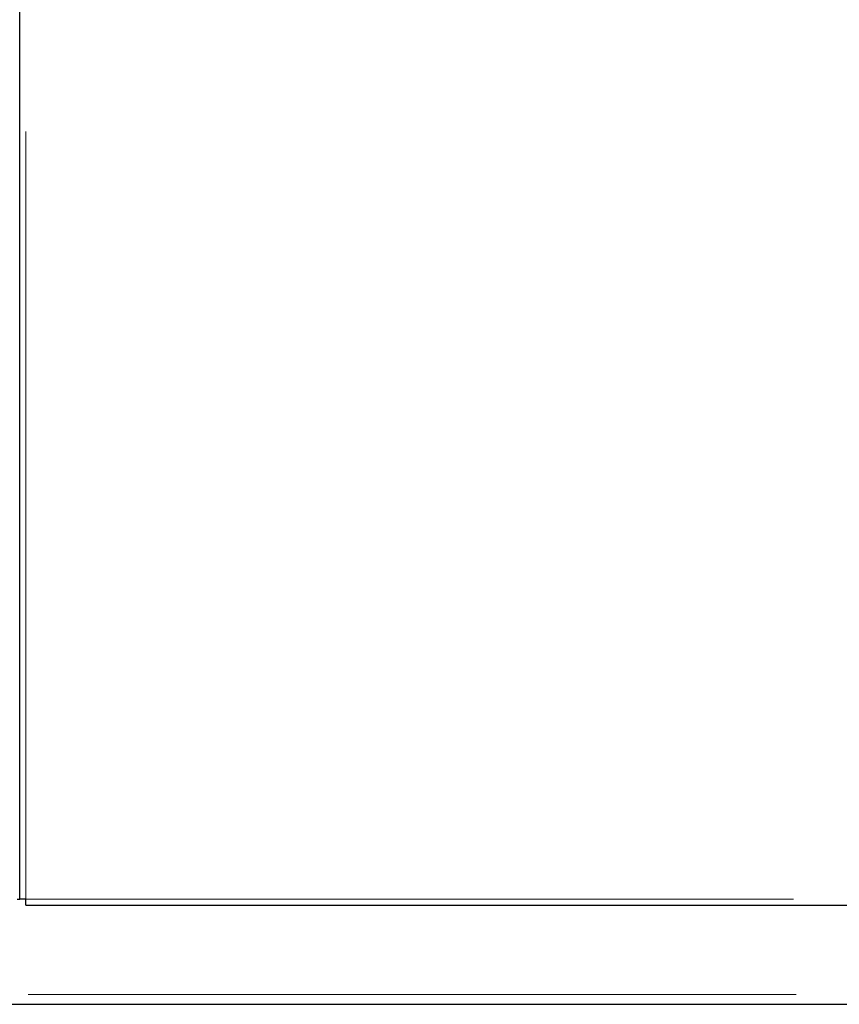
# Model space of a CAD drawing. Header units: millimetres. Extents: x 28 to 241, y 73 to 155.
# Tile 10 of 71: x 56.2 to 62.98, y 75.49 to 83.63. Entities that reach past the tile are written whole.
import ezdxf

# ---------------------------------------------------------------- set-up
doc = ezdxf.new("R2010")
doc.units = ezdxf.units.MM
doc.linetypes.add('PHANTOM', pattern=[12.7, 6.35, -1.27, 1.27, -1.27, 1.27, -1.27])

msp = doc.modelspace()

# ---------------------------------------------------------------- linework, layer by layer
at = {"color": 7, "linetype": 'Continuous', "lineweight": 25}
for p, q in [((56.2039, 76.3555), (56.2039, 103.5414)), ((56.1839, 76.3555), (56.2039, 76.3555)), ((56.2539, 76.3555), (56.2039, 76.3555)), ((56.2539, 76.3055), (56.2539, 76.3555)), ((56.2539, 76.3055), (69.7739, 76.3055)), ((43.1949, 75.4855), (64.853, 75.4855))]:
    msp.add_line(p, q, dxfattribs=at)
at = {"color": 8, "linetype": 'PHANTOM', "lineweight": 18}
for p, q in [((56.2539, 76.3555), (56.2539, 103.5555)), ((56.2539, 76.3555), (69.7239, 76.3555)), ((30.8739, 75.5655), (69.7439, 75.5655))]:
    msp.add_line(p, q, dxfattribs=at)

doc.saveas('drawing.dxf')
